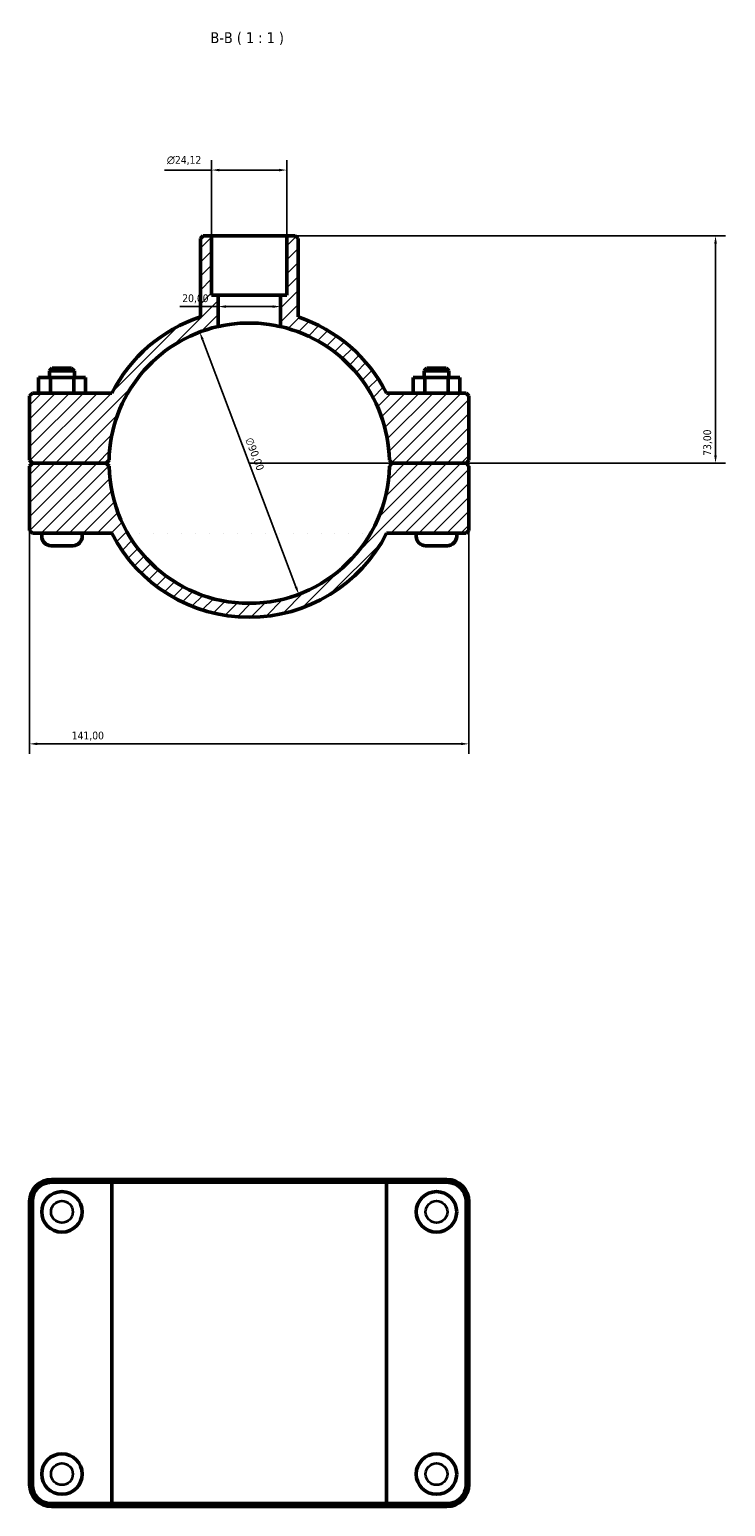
# Model space of a CAD drawing. Header units: millimetres. Extents: x 0 to 1136, y -20 to 1083.
# Tile 4 of 6: x 356 to 579, y 609 to 1083. Entities that reach past the tile are written whole.
import ezdxf

# ---------------------------------------------------------------- set-up
doc = ezdxf.new("R2010")
doc.units = ezdxf.units.MM
for name, color, linetype, lineweight in [('Dimension (ISO)', 7, 'Continuous', 25), ('Hatch (ISO)', 7, 'Continuous', 18), ('Symbol (ISO)', 7, 'Continuous', 25), ('Visible (ISO)', 7, 'Continuous', 50), ('Visible Narrow (ISO)', 7, 'Continuous', 35)]:
    doc.layers.add(name, color=color, linetype=linetype, lineweight=lineweight)
doc.styles.add('Label Text (ISO)', font='tahoma.ttf')
doc.styles.add('Note Text (ISO)', font='tahoma.ttf')
doc.dimstyles.new('Default (ISO)', dxfattribs={"dimtxt": 2.5, "dimasz": 2.5, "dimexe": 3.175, "dimexo": 0, "dimgap": 0.762, "dimtad": 1, "dimrnd": 1e-08, "dimzin": 0, "dimtxsty": 'Note Text (ISO)', "dimcen": 0.09, "dimdle": 10, "dimclrd": 256, "dimclre": 256, "dimclrt": 232, "dimazin": 0, "dimtfac": 1.40208, "dimtmove": 0, "dimatfit": 3, "dimfxl": 1, "dimtolj": 1, "dimtzin": 0, "dimlwd": -1, "dimlwe": -1, "dimarcsym": 0})

# ---------------------------------------------------------------- blocks, each defined once
blk = doc.blocks.new('*D11')
at = {"layer": 'Defpoints', "color": 0, "transparency": 16777216}
for p in [(410.64, 985.64), (442.42, 901.43)]:
    blk.add_point(p, dxfattribs=at)
at = {"layer": 'Dimension (ISO)', "transparency": 16777216}
blk.add_line((441.54, 903.77), (411.52, 983.3), dxfattribs=at)
blk.add_arc((426.53, 943.54), 45, 77.1604, 114.723, dxfattribs=at)
for points in [[(411.91, 983.44), (411.13, 983.15), (410.64, 985.64)], [(441.93, 903.92), (441.15, 903.63), (442.42, 901.43)]]:
    blk.add_solid(points, dxfattribs=at)
at = {"layer": 'Dimension (ISO)', "color": 232, "true_color": 0xca0064, "transparency": 16777216, "insert": (427.56, 952.07), "char_height": 2.5, "attachment_point": 1, "rotation": 290.6804, "style": 'Note Text (ISO)'}
blk.add_mtext('\\A1;∅90,00', dxfattribs=at)
blk = doc.blocks.new('*D12')
at = {"layer": 'Defpoints', "color": 0, "transparency": 16777216}
for p in [(438.59, 1016.54), (426.53, 943.54), (576.2, 943.54)]:
    blk.add_point(p, dxfattribs=at)
at = {"layer": 'Dimension (ISO)', "transparency": 16777216}
for p, q in [((438.59, 1016.54), (579.38, 1016.54)), ((576.2, 1014.04), (576.2, 946.04)), ((426.53, 943.54), (579.38, 943.54))]:
    blk.add_line(p, q, dxfattribs=at)
for points in [[(575.78, 1014.04), (576.62, 1014.04), (576.2, 1016.54)], [(575.78, 946.04), (576.62, 946.04), (576.2, 943.54)]]:
    blk.add_solid(points, dxfattribs=at)
at = {"layer": 'Dimension (ISO)', "color": 232, "true_color": 0xca0064, "transparency": 16777216, "insert": (572.27, 945.91), "char_height": 2.5, "attachment_point": 1, "rotation": 90, "style": 'Note Text (ISO)'}
blk.add_mtext('\\A1;73,00', dxfattribs=at)
blk = doc.blocks.new('*D13')
at = {"layer": 'Defpoints', "color": 0, "transparency": 16777216}
for p in [(356.03, 921.94), (497.03, 921.94), (356.03, 853.4)]:
    blk.add_point(p, dxfattribs=at)
at = {"layer": 'Dimension (ISO)', "transparency": 16777216}
for p, q in [((356.03, 921.94), (356.03, 850.22)), ((497.03, 921.94), (497.03, 850.22)), ((494.53, 853.4), (358.53, 853.4))]:
    blk.add_line(p, q, dxfattribs=at)
for points in [[(358.53, 853.81), (358.53, 852.98), (356.03, 853.4)], [(494.53, 853.81), (494.53, 852.98), (497.03, 853.4)]]:
    blk.add_solid(points, dxfattribs=at)
at = {"layer": 'Dimension (ISO)', "color": 232, "true_color": 0xca0064, "transparency": 16777216, "insert": (369.58, 857.33), "char_height": 2.5, "attachment_point": 1, "style": 'Note Text (ISO)'}
blk.add_mtext('\\A1;141,00', dxfattribs=at)
blk = doc.blocks.new('*D14')
at = {"layer": 'Defpoints', "color": 0, "transparency": 16777216}
for p in [(416.53, 993.82), (416.53, 993.82), (436.53, 993.82)]:
    blk.add_point(p, dxfattribs=at)
at = {"layer": 'Dimension (ISO)', "transparency": 16777216}
for p, q in [((416.53, 993.82), (404.28, 993.82)), ((434.03, 993.82), (419.03, 993.82))]:
    blk.add_line(p, q, dxfattribs=at)
for points in [[(419.03, 994.23), (419.03, 993.4), (416.53, 993.82)], [(434.03, 994.23), (434.03, 993.4), (436.53, 993.82)]]:
    blk.add_solid(points, dxfattribs=at)
at = {"layer": 'Dimension (ISO)', "color": 232, "true_color": 0xca0064, "transparency": 16777216, "insert": (405.04, 997.75), "char_height": 2.5, "attachment_point": 1, "style": 'Note Text (ISO)'}
blk.add_mtext('\\A1;20,00', dxfattribs=at)
blk = doc.blocks.new('*D15')
at = {"layer": 'Defpoints', "color": 0, "transparency": 16777216}
for p in [(414.47, 1037.66), (414.47, 1016.54), (438.59, 1016.54)]:
    blk.add_point(p, dxfattribs=at)
at = {"layer": 'Dimension (ISO)', "transparency": 16777216}
for p, q in [((414.47, 1016.54), (414.47, 1040.83)), ((438.59, 1016.54), (438.59, 1040.83)), ((414.47, 1037.66), (399.35, 1037.66)), ((436.09, 1037.66), (416.97, 1037.66))]:
    blk.add_line(p, q, dxfattribs=at)
for points in [[(416.97, 1038.07), (416.97, 1037.24), (414.47, 1037.66)], [(436.09, 1038.07), (436.09, 1037.24), (438.59, 1037.66)]]:
    blk.add_solid(points, dxfattribs=at)
at = {"layer": 'Dimension (ISO)', "color": 232, "true_color": 0xca0064, "transparency": 16777216, "insert": (400.11, 1042.18), "char_height": 2.5, "attachment_point": 1, "style": 'Note Text (ISO)'}
blk.add_mtext('\\A1;\\fAIGDT|b0|i0;\\H2.5000;\\ln\\fTahoma|b0|i0;\\H2.5000;24,12', dxfattribs=at)

msp = doc.modelspace()

# ---------------------------------------------------------------- hatches: boundary and pattern name
at = {"layer": 'Hatch (ISO)'}
h = msp.add_hatch(dxfattribs=at)
h.set_pattern_fill('ANSI31', color=256, scale=25.4, style=0)
h.set_pattern_definition([(45, (0, 0), (-2.245064, 2.245064), [])])
edge = h.paths.add_edge_path()
edge.add_ellipse((426.531, 943.535), major_axis=(44.99, -0.95), ratio=1, start_angle=182.41919, end_angle=360)
edge.add_line((471.521, 942.585), (472.431, 943.485))
edge.add_line((472.431, 943.485), (496.131, 943.485))
edge.add_line((496.131, 943.485), (497.031, 942.585))
edge.add_line((497.031, 942.585), (497.031, 921.935))
edge.add_line((497.031, 921.935), (496.131, 921.035))
edge.add_line((496.131, 921.035), (470.622, 921.035))
edge.add_ellipse((426.531, 943.535), major_axis=(-44.091, -22.5), ratio=1, start_angle=0, end_angle=125.92862, ccw=False)
edge.add_line((382.44, 921.035), (356.931, 921.035))
edge.add_line((356.931, 921.035), (356.031, 921.935))
edge.add_line((356.031, 921.935), (356.031, 942.585))
edge.add_line((356.031, 942.585), (356.931, 943.485))
edge.add_line((356.931, 943.485), (380.631, 943.485))
edge.add_line((380.631, 943.485), (381.541, 942.585))
edge = h.paths.add_edge_path()
edge.add_line((442.207, 1015.635), (441.307, 1016.535))
edge.add_line((441.307, 1016.535), (438.59, 1016.535))
edge.add_line((438.59, 1016.535), (438.59, 997.535))
edge.add_line((438.59, 997.535), (436.531, 997.535))
edge.add_line((436.531, 997.535), (436.531, 987.41))
edge.add_ellipse((426.531, 943.535), major_axis=(10, 43.875), ratio=1, start_angle=284.04919, end_angle=360, ccw=False)
edge.add_line((471.521, 944.485), (472.431, 943.585))
edge.add_line((472.431, 943.585), (496.131, 943.585))
edge.add_line((496.131, 943.585), (497.031, 944.485))
edge.add_line((497.031, 944.485), (497.031, 965.135))
edge.add_line((497.031, 965.135), (496.131, 966.035))
edge.add_line((496.131, 966.035), (470.622, 966.035))
edge.add_ellipse((426.531, 943.535), major_axis=(44.091, 22.5), ratio=1, start_angle=0, end_angle=44.50157)
edge.add_line((442.207, 990.487), (442.207, 1015.635))
edge = h.paths.add_edge_path()
edge.add_line((411.755, 1016.535), (410.855, 1015.635))
edge.add_line((410.855, 1015.635), (410.855, 990.487))
edge.add_ellipse((426.531, 943.535), major_axis=(-15.676, 46.952), ratio=1, start_angle=0, end_angle=44.50157)
edge.add_line((382.44, 966.035), (356.931, 966.035))
edge.add_line((356.931, 966.035), (356.031, 965.135))
edge.add_line((356.031, 965.135), (356.031, 944.485))
edge.add_line((356.031, 944.485), (356.931, 943.585))
edge.add_line((356.931, 943.585), (380.631, 943.585))
edge.add_line((380.631, 943.585), (381.541, 944.485))
edge.add_ellipse((426.531, 943.535), major_axis=(-44.99, 0.95), ratio=1, start_angle=284.04919, end_angle=360, ccw=False)
edge.add_line((416.531, 987.41), (416.531, 997.535))
edge.add_line((416.531, 997.535), (414.473, 997.535))
edge.add_line((414.473, 997.535), (414.473, 1016.535))
edge.add_line((414.473, 1016.535), (411.755, 1016.535))

# ---------------------------------------------------------------- linework, layer by layer
at = {"layer": 'Visible (ISO)'}
for p, q in [((411.755, 1016.535), (410.855, 1015.635)), ((410.855, 1015.635), (410.855, 990.487)), ((414.473, 1016.535), (411.755, 1016.535)), ((414.473, 997.535), (414.473, 1016.535)), ((414.473, 1016.535), (438.59, 1016.535)), ((441.307, 1016.535), (438.59, 1016.535)), ((438.59, 1016.535), (438.59, 997.535)), ((442.207, 1015.635), (441.307, 1016.535)), ((442.207, 990.487), (442.207, 1015.635)), ((416.531, 997.535), (414.473, 997.535)), ((416.531, 987.41), (416.531, 997.535)), ((416.531, 997.535), (436.531, 997.535)), ((438.59, 997.535), (436.531, 997.535)), ((436.531, 997.535), (436.531, 987.41)), ((363.331, 974.035), (362.431, 973.135)), ((370.431, 973.135), (362.431, 973.135)), ((362.431, 971.035), (362.431, 973.135)), ((363.331, 974.035), (369.531, 974.035)), ((369.531, 974.035), (370.431, 973.135)), ((370.431, 971.035), (370.431, 973.135)), ((483.531, 974.035), (482.631, 973.135)), ((482.631, 973.135), (490.631, 973.135)), ((482.631, 973.135), (482.631, 971.035)), ((489.731, 974.035), (483.531, 974.035)), ((489.731, 974.035), (490.631, 973.135)), ((490.631, 973.135), (490.631, 971.035)), ((358.926, 971.035), (362.713, 971.035)), ((358.926, 966.035), (358.926, 971.035)), ((362.713, 971.035), (370.219, 971.035)), ((362.713, 966.035), (362.713, 971.035)), ((370.219, 971.035), (373.937, 971.035)), ((370.219, 966.035), (370.219, 971.035)), ((373.937, 966.035), (373.937, 971.035)), ((482.844, 971.035), (479.126, 971.035)), ((479.126, 966.035), (479.126, 971.035)), ((482.844, 966.035), (482.844, 971.035)), ((490.349, 971.035), (482.844, 971.035)), ((490.349, 966.035), (490.349, 971.035)), ((494.137, 971.035), (490.349, 971.035)), ((494.137, 966.035), (494.137, 971.035)), ((356.931, 966.035), (356.031, 965.135)), ((356.031, 965.135), (356.031, 944.485)), ((382.44, 966.035), (356.931, 966.035)), ((496.131, 966.035), (470.622, 966.035)), ((497.031, 965.135), (496.131, 966.035)), ((497.031, 944.485), (497.031, 965.135)), ((356.031, 944.485), (356.931, 943.585)), ((380.631, 943.585), (381.541, 944.485)), ((471.521, 944.485), (472.431, 943.585)), ((496.131, 943.585), (497.031, 944.485)), ((356.931, 943.485), (356.031, 942.585)), ((356.031, 942.585), (356.031, 921.935)), ((356.931, 943.585), (380.631, 943.585)), ((380.631, 943.485), (356.931, 943.485)), ((359.931, 943.485), (359.931, 943.585)), ((372.931, 943.485), (372.931, 943.585)), ((381.541, 942.585), (380.631, 943.485)), ((472.431, 943.485), (471.521, 942.585)), ((472.431, 943.585), (496.131, 943.585)), ((496.131, 943.485), (472.431, 943.485)), ((480.131, 943.585), (480.131, 943.485)), ((493.131, 943.585), (493.131, 943.485)), ((497.031, 942.585), (496.131, 943.485)), ((497.031, 921.935), (497.031, 942.585)), ((356.031, 921.935), (356.931, 921.035)), ((356.931, 921.035), (382.44, 921.035)), ((359.931, 920.035), (359.931, 921.035)), ((372.931, 920.035), (372.931, 921.035)), ((470.622, 921.035), (496.131, 921.035)), ((480.131, 921.035), (480.131, 920.035)), ((493.131, 921.035), (493.131, 920.035)), ((496.131, 921.035), (497.031, 921.935)), ((369.931, 917.035), (362.931, 917.035)), ((483.131, 917.035), (490.131, 917.035)), ((382.995, 713.501), (363.081, 713.501)), ((363.081, 712.601), (382.44, 712.601)), ((470.622, 712.601), (382.44, 712.601)), ((382.44, 609.401), (382.44, 712.601)), ((382.995, 713.501), (470.067, 713.501)), ((489.981, 713.501), (470.067, 713.501)), ((470.622, 712.601), (489.981, 712.601)), ((470.622, 609.401), (470.622, 712.601)), ((356.031, 706.451), (356.031, 615.551)), ((356.931, 615.551), (356.931, 706.451)), ((496.131, 706.451), (496.131, 615.551)), ((497.031, 615.551), (497.031, 706.451)), ((382.44, 609.401), (363.081, 609.401)), ((363.081, 608.501), (382.995, 608.501)), ((382.44, 609.401), (470.622, 609.401)), ((470.067, 608.501), (382.995, 608.501)), ((470.067, 608.501), (489.981, 608.501)), ((489.981, 609.401), (470.622, 609.401))]:
    msp.add_line(p, q, dxfattribs=at)
for centre in [(366.431, 703.101), (486.631, 703.101), (366.431, 618.901), (486.631, 618.901)]:
    msp.add_circle(centre, 6.5, dxfattribs=at)
for centre, radius, start, end in [((426.531, 943.535), 45, 102.83959, 178.7904), ((426.531, 943.535), 49.5, 108.46274, 152.96431), ((426.531, 943.535), 45, 1.2096, 77.16041), ((426.531, 943.535), 49.5, 27.03569, 71.53726), ((426.531, 943.535), 45, 181.2096, 358.7904), ((426.531, 943.535), 49.5, 207.03569, 332.96431), ((362.931, 920.035), 3, 180, 270), ((369.931, 920.035), 3, 270, 0), ((483.131, 920.035), 3, 180, 270), ((490.131, 920.035), 3, 270, 0), ((363.081, 706.451), 7.05, 90, 180), ((363.081, 706.451), 6.15, 90, 180), ((489.981, 706.451), 7.05, 0, 90), ((489.981, 706.451), 6.15, 0, 90), ((363.081, 615.551), 7.05, 180, 270), ((363.081, 615.551), 6.15, 180, 270), ((489.981, 615.551), 7.05, 270, 0), ((489.981, 615.551), 6.15, 270, 0)]:
    msp.add_arc(centre, radius, start, end, dxfattribs=at)
msp.add_open_spline([(436.531, 987.41), (436.531, 987.41), (436.279, 987.47), (435.257, 987.684), (434.488, 987.835), (432.717, 988.117), (431.595, 988.266), (429.133, 988.477), (427.791, 988.535), (425.271, 988.535), (423.93, 988.477), (421.467, 988.266), (420.346, 988.117), (418.575, 987.835), (417.806, 987.684), (416.784, 987.47), (416.531, 987.41), (416.531, 987.41)], degree=3, knots=[0, 0, 0, 0, 0.3780649, 0.3780649, 0.7561298, 0.7561298, 1.134162, 1.134162, 1.5121943, 1.5121943, 1.8902266, 1.8902266, 2.2682589, 2.2682589, 2.6463238, 2.6463238, 3.0243887, 3.0243887, 3.0243887, 3.0243887], dxfattribs=at)
for points in [[(382.995, 713.501), (382.809, 713.201), (382.624, 712.901), (382.44, 712.601)], [(470.067, 713.501), (470.253, 713.201), (470.438, 712.901), (470.622, 712.601)], [(382.995, 608.501), (382.809, 608.8), (382.624, 609.1), (382.44, 609.401)], [(470.067, 608.501), (470.253, 608.8), (470.438, 609.1), (470.622, 609.401)]]:
    msp.add_open_spline(points, degree=3, dxfattribs=at)
at = {"layer": 'Visible Narrow (ISO)'}
for p, q in [((363.081, 712.646), (363.081, 713.456)), ((489.981, 712.646), (489.981, 713.456)), ((356.886, 706.451), (356.076, 706.451)), ((496.176, 706.451), (496.986, 706.451)), ((356.886, 615.551), (356.076, 615.551)), ((496.176, 615.551), (496.986, 615.551)), ((363.081, 609.356), (363.081, 608.546)), ((489.981, 609.356), (489.981, 608.546))]:
    msp.add_line(p, q, dxfattribs=at)
for centre in [(366.431, 703.101), (486.631, 703.101), (366.431, 618.901), (486.631, 618.901)]:
    msp.add_circle(centre, 3.5, dxfattribs=at)

# ---------------------------------------------------------------- texts
at = {"layer": 'Symbol (ISO)', "insert": (414.092, 1077.785), "char_height": 3.5, "attachment_point": 7, "style": 'Label Text (ISO)'}
msp.add_mtext('B-B ( 1 : 1 )', dxfattribs=at)

# ---------------------------------------------------------------- dimensions: what is measured, and where the dimension line sits
at = {"layer": 'Dimension (ISO)'}
dim = msp.add_linear_dim(base=(414.473, 1037.657), p1=(438.59, 1016.535), p2=(414.473, 1016.535), angle=180, text='\\fAIGDT|b0|i0;\\H2.5000;\\ln\\fTahoma|b0|i0;\\H2.5000;<>', dimstyle='Default (ISO)', override={"dimdec": 2, "dimtp": 0, "dimtm": 0, "dimtdec": 2, "dimtofl": 0, "dimatfit": 2}, dxfattribs=at)
dim.commit()
dim.dimension.update_dxf_attribs({"geometry": '*D15', "text_midpoint": (405.661, 1037.657), "dimtype": 160})
for base, p1, p2, angle, override, picture, middle in [((576.202, 943.535), (438.59, 1016.535), (426.531, 943.535), 90, {"dimdec": 2, "dimtp": 0, "dimtm": 0, "dimtdec": 2, "dimtofl": 0, "dimatfit": 1}, '*D12', (576.202, 950.035)), ((416.531, 993.815), (436.531, 993.815), (416.531, 993.815), 180, {"dimdec": 2, "dimse1": 1, "dimse2": 1, "dimtp": 0, "dimtm": 0, "dimtdec": 2, "dimtofl": 0, "dimatfit": 2}, '*D14', (409.156, 993.815))]:
    dim = msp.add_linear_dim(base=base, p1=p1, p2=p2, angle=angle, dimstyle='Default (ISO)', override=override, dxfattribs=at)
    dim.commit()
    dim.dimension.update_dxf_attribs({"geometry": picture, "text_midpoint": middle, "dimtype": 160})
dim = msp.add_diameter_dim_2p(p1=(442.423, 901.435), p2=(410.639, 985.636), dimstyle='Default (ISO)', override={"dimdec": 2, "dimlfac": 1, "dimtp": 0, "dimtm": 0, "dimtdec": 2, "dimatfit": 2}, dxfattribs=at)
dim.commit()
dim.dimension.update_dxf_attribs({"geometry": '*D11', "text_midpoint": (425.777, 945.532), "dimtype": 163})
dim = msp.add_linear_dim(base=(356.031, 853.395), p1=(497.031, 921.935), p2=(356.031, 921.935), dimstyle='Default (ISO)', override={"dimdec": 2, "dimtp": 0, "dimtm": 0, "dimtdec": 2, "dimtofl": 0, "dimatfit": 1}, dxfattribs=at)
dim.commit()
dim.dimension.update_dxf_attribs({"geometry": '*D13', "text_midpoint": (374.531, 853.395), "dimtype": 160})

doc.saveas('drawing.dxf')
